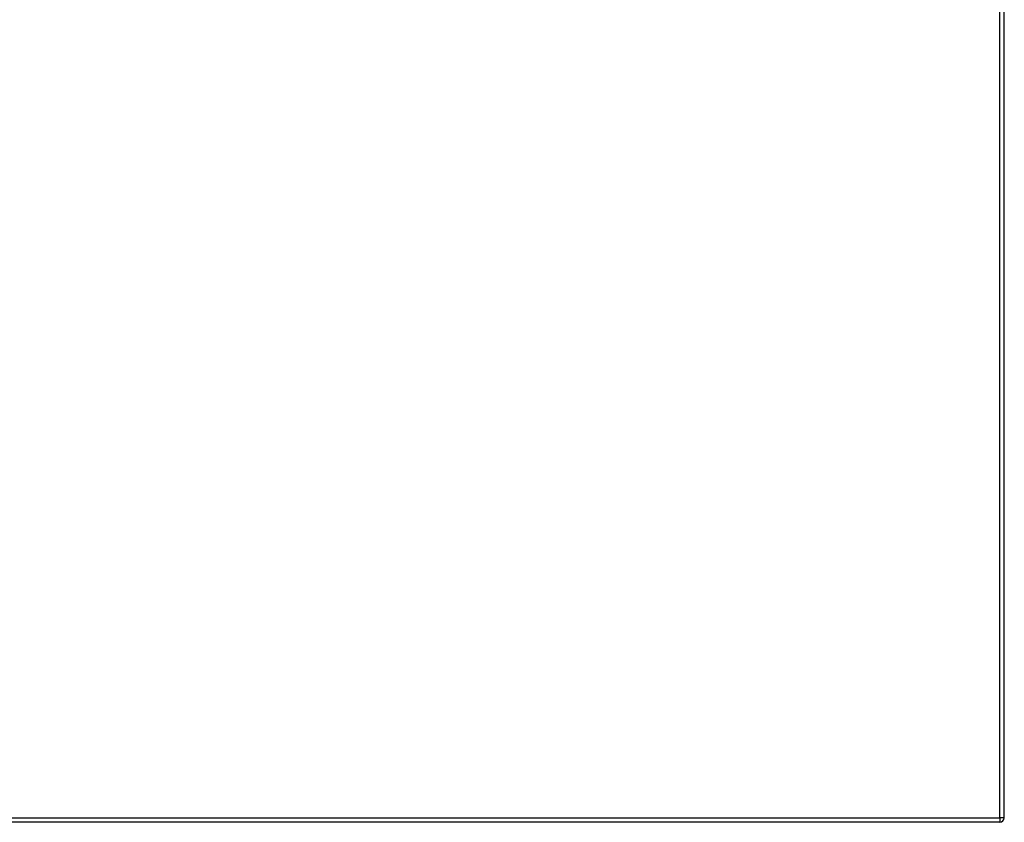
# Model space of a CAD drawing. Header units: inches. Extents: x 11 to 342, y 26 to 169.
# Tile 145 of 218: x 162 to 183, y 80 to 98. Entities that reach past the tile are written whole.
import ezdxf

# ---------------------------------------------------------------- set-up
doc = ezdxf.new("R2010")
doc.units = ezdxf.units.IN
doc.header["$MEASUREMENT"] = 0
doc.layers.add('Visible Edges(ANSI)', color=7, linetype='Continuous', lineweight=25)
doc.layers.add('Visible Tangent Edges(ANSI)', color=7, linetype='Continuous', lineweight=25)

msp = doc.modelspace()

# ---------------------------------------------------------------- linework, layer by layer
at = {"layer": 'Visible Edges(ANSI)'}
for p, q in [((182.991, 80.143), (182.991, 116.863)), ((182.892, 80.044), (111.287, 80.044))]:
    msp.add_line(p, q, dxfattribs=at)
msp.add_arc((182.892, 80.143), 0.099, 270, 0, dxfattribs=at)
at = {"layer": 'Visible Tangent Edges(ANSI)'}
for p, q in [((182.892, 80.143), (182.892, 116.863)), ((111.287, 80.143), (182.892, 80.143)), ((182.892, 80.143), (182.892, 80.044)), ((182.991, 80.143), (182.892, 80.143))]:
    msp.add_line(p, q, dxfattribs=at)

doc.saveas('drawing.dxf')
